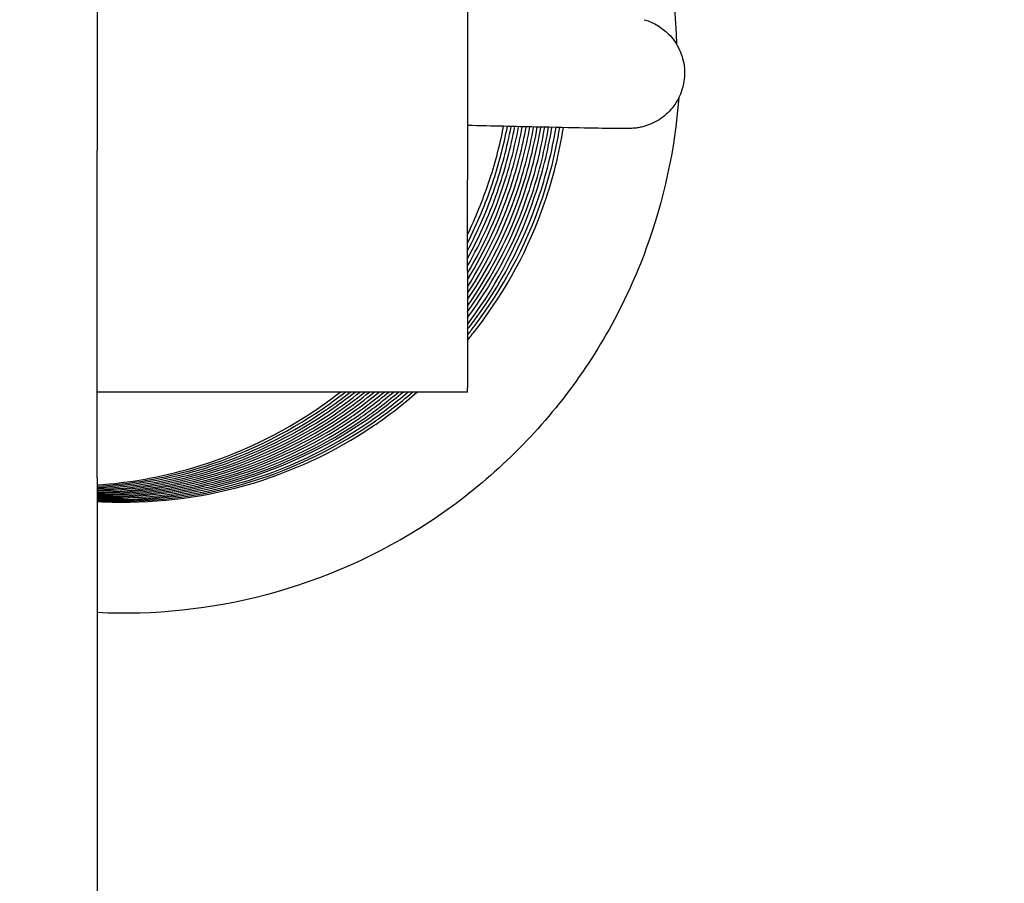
# Model space of a CAD drawing. Header units: millimetres. Extents: x 49320 to 60117, y -4209 to 20568.
# Tile 54 of 252: x 52407.692 to 52408.756, y -1962.327 to -1961.394. Entities that reach past the tile are written whole.
import ezdxf

# ---------------------------------------------------------------- set-up
doc = ezdxf.new("R2010")
doc.units = ezdxf.units.MM
doc.layers.add('_mt_hatch żelbet', color=8, linetype='Continuous', lineweight=9)
doc.layers.add('_mt_widok', color=253, linetype='Continuous')
doc.layers.add('ARCATA', color=4, linetype='Continuous')

# ---------------------------------------------------------------- blocks, each defined once
blk = doc.blocks.new('WINDA 1 DZ')
at = {"layer": 'ARCATA', "color": 5, "true_color": 0x1414ff}
for p, q in [((171.2, 83.5191), (171.2, 76.4648)), ((171.2, 83.5191), (171.2, 76.4648)), ((171.6, 76.6576), (171.6, 76.4331)), ((171.6, 76.6576), (171.6, 76.4331)), ((171.2, 76.1113), (171.2, 76.4648)), ((171.2, 76.1113), (171.2, 76.4648)), ((171.6, 76.3346), (171.6, 76.4331)), ((171.6, 76.3346), (171.6, 76.4331)), ((171.6, 76.3346), (171.6, 76.2084)), ((171.6, 76.3346), (171.6, 76.2084)), ((171.6, 76.2039), (171.6, 76.2084)), ((171.6, 76.2039), (171.6, 76.2084)), ((171.6, 76.2039), (171.2, 76.2039)), ((171.6, 76.2039), (171.2, 76.2039)), ((171.2, 76.1113), (171.2, 75.1901)), ((171.2, 76.1113), (171.2, 75.1901))]:
    blk.add_line(p, q, dxfattribs=at)
for points, knots in [([(171.6, 77.0351), (171.6396, 77.0035), (171.6753, 76.9667), (171.7443, 76.8752), (171.7748, 76.8168), (171.8139, 76.6994), (171.8244, 76.6393), (171.8257, 76.5796)], [0.2370865, 0.2370865, 0.2370865, 0.2370865, 0.3888318, 0.3888318, 0.5818495, 0.5818495, 0.7611673, 0.7611673, 0.7611673, 0.7611673]), ([(171.6, 77.0351), (171.6396, 77.0035), (171.6753, 76.9667), (171.7443, 76.8752), (171.7748, 76.8168), (171.8139, 76.6994), (171.8244, 76.6393), (171.8257, 76.5796)], [0.2370865, 0.2370865, 0.2370865, 0.2370865, 0.3888318, 0.3888318, 0.5818495, 0.5818495, 0.7611673, 0.7611673, 0.7611673, 0.7611673]), ([(171.7908, 76.606), (171.7927, 76.6055), (171.7947, 76.6049), (171.7991, 76.6031), (171.8017, 76.6019), (171.8082, 76.5982), (171.812, 76.5954), (171.82, 76.588), (171.8239, 76.583), (171.8301, 76.572), (171.8323, 76.5657), (171.8343, 76.5552), (171.8346, 76.551), (171.8345, 76.5468)], [0, 0, 0, 0, 0.00665232, 0.00665232, 0.01508338, 0.01508338, 0.02934943, 0.02934943, 0.04788461, 0.04788461, 0.06731296, 0.06731296, 0.07989692, 0.07989692, 0.07989692, 0.07989692]), ([(171.7908, 76.606), (171.7927, 76.6055), (171.7947, 76.6049), (171.7991, 76.6031), (171.8017, 76.6019), (171.8082, 76.5982), (171.812, 76.5954), (171.82, 76.588), (171.8239, 76.583), (171.8301, 76.572), (171.8323, 76.5657), (171.8343, 76.5552), (171.8346, 76.551), (171.8345, 76.5468)], [0, 0, 0, 0, 0.00665232, 0.00665232, 0.01508338, 0.01508338, 0.02934943, 0.02934943, 0.04788461, 0.04788461, 0.06731296, 0.06731296, 0.07989692, 0.07989692, 0.07989692, 0.07989692]), ([(171.8345, 76.5468), (171.8343, 76.5404), (171.8331, 76.5339), (171.8286, 76.5218), (171.8254, 76.516), (171.8172, 76.5059), (171.8123, 76.5015), (171.8042, 76.4963), (171.8014, 76.4948), (171.7959, 76.4925), (171.7932, 76.4915), (171.7889, 76.4903), (171.7872, 76.4899), (171.7839, 76.4893), (171.7824, 76.4891), (171.7802, 76.4888), (171.7795, 76.4888), (171.7778, 76.4886), (171.7771, 76.4886), (171.7749, 76.4885), (171.7739, 76.4885), (171.7695, 76.4884), (171.7657, 76.4884), (171.744, 76.4887), (171.7142, 76.4892), (171.652, 76.4906), (171.6273, 76.4911), (171.6, 76.4918)], [0, 0, 0, 0, 0.0193053, 0.0193053, 0.0387411, 0.0387411, 0.0581903, 0.0581903, 0.0676989, 0.0676989, 0.0764209, 0.0764209, 0.0823115, 0.0823115, 0.0891819, 0.0891819, 0.0949702, 0.0949702, 0.1045286, 0.1045286, 0.1275907, 0.1275907, 0.1967703, 0.1967703, 0.4078552, 0.4078552, 0.5186063, 0.5186063, 0.5186063, 0.5186063]), ([(171.8345, 76.5468), (171.8343, 76.5404), (171.8331, 76.5339), (171.8286, 76.5218), (171.8254, 76.516), (171.8172, 76.5059), (171.8123, 76.5015), (171.8042, 76.4963), (171.8014, 76.4948), (171.7959, 76.4925), (171.7932, 76.4915), (171.7889, 76.4903), (171.7872, 76.4899), (171.7839, 76.4893), (171.7824, 76.4891), (171.7802, 76.4888), (171.7795, 76.4888), (171.7778, 76.4886), (171.7771, 76.4886), (171.7749, 76.4885), (171.7739, 76.4885), (171.7695, 76.4884), (171.7657, 76.4884), (171.744, 76.4887), (171.7142, 76.4892), (171.652, 76.4906), (171.6273, 76.4911), (171.6, 76.4918)], [0, 0, 0, 0, 0.0193053, 0.0193053, 0.0387411, 0.0387411, 0.0581903, 0.0581903, 0.0676989, 0.0676989, 0.0764209, 0.0764209, 0.0823115, 0.0823115, 0.0891819, 0.0891819, 0.0949702, 0.0949702, 0.1045286, 0.1045286, 0.1275907, 0.1275907, 0.1967703, 0.1967703, 0.4078552, 0.4078552, 0.5186063, 0.5186063, 0.5186063, 0.5186063]), ([(171.8281, 76.5215), (171.824, 76.4662), (171.8121, 76.4111), (171.7712, 76.299), (171.739, 76.2417), (171.6595, 76.1419), (171.6114, 76.0979), (171.5047, 76.028), (171.4446, 76.0013), (171.3236, 75.9692), (171.2612, 75.9626), (171.2, 75.9656)], [0.0258896, 0.0258896, 0.0258896, 0.0258896, 0.1920381, 0.1920381, 0.3846532, 0.3846532, 0.5756073, 0.5756073, 0.7680282, 0.7680282, 0.9519185, 0.9519185, 0.9519185, 0.9519185]), ([(171.8281, 76.5215), (171.824, 76.4662), (171.8121, 76.4111), (171.7712, 76.299), (171.739, 76.2417), (171.6595, 76.1419), (171.6114, 76.0979), (171.5047, 76.028), (171.4446, 76.0013), (171.3236, 75.9692), (171.2612, 75.9626), (171.2, 75.9656)], [0.0258896, 0.0258896, 0.0258896, 0.0258896, 0.1920381, 0.1920381, 0.3846532, 0.3846532, 0.5756073, 0.5756073, 0.7680282, 0.7680282, 0.9519185, 0.9519185, 0.9519185, 0.9519185]), ([(171.6, 76.3739), (171.6088, 76.3922), (171.6164, 76.4109), (171.6295, 76.4498), (171.6349, 76.4702), (171.639, 76.4909)], [0.7122408, 0.7122408, 0.7122408, 0.7122408, 0.7728169, 0.7728169, 0.8357847, 0.8357847, 0.8357847, 0.8357847]), ([(171.6, 76.3739), (171.6088, 76.3922), (171.6164, 76.4109), (171.6295, 76.4498), (171.6349, 76.4702), (171.639, 76.4909)], [0.7122408, 0.7122408, 0.7122408, 0.7122408, 0.7728169, 0.7728169, 0.8357847, 0.8357847, 0.8357847, 0.8357847]), ([(171.6, 76.365), (171.6105, 76.3858), (171.6195, 76.4073), (171.6336, 76.4493), (171.639, 76.4699), (171.6431, 76.4908)], [0.7039917, 0.7039917, 0.7039917, 0.7039917, 0.7735788, 0.7735788, 0.8372239, 0.8372239, 0.8372239, 0.8372239]), ([(171.6, 76.365), (171.6105, 76.3858), (171.6195, 76.4073), (171.6336, 76.4493), (171.639, 76.4699), (171.6431, 76.4908)], [0.7039917, 0.7039917, 0.7039917, 0.7039917, 0.7735788, 0.7735788, 0.8372239, 0.8372239, 0.8372239, 0.8372239]), ([(171.6, 76.3565), (171.6116, 76.3785), (171.6215, 76.4013), (171.6369, 76.4461), (171.6428, 76.4682), (171.6471, 76.4907)], [0.6994497, 0.6994497, 0.6994497, 0.6994497, 0.7737077, 0.7737077, 0.8420463, 0.8420463, 0.8420463, 0.8420463]), ([(171.6, 76.3565), (171.6116, 76.3785), (171.6215, 76.4013), (171.6369, 76.4461), (171.6428, 76.4682), (171.6471, 76.4907)], [0.6994497, 0.6994497, 0.6994497, 0.6994497, 0.7737077, 0.7737077, 0.8420463, 0.8420463, 0.8420463, 0.8420463]), ([(171.6, 76.3482), (171.6136, 76.3728), (171.625, 76.3987), (171.6412, 76.4465), (171.6469, 76.4684), (171.6511, 76.4906)], [0.6887623, 0.6887623, 0.6887623, 0.6887623, 0.7730019, 0.7730019, 0.8405932, 0.8405932, 0.8405932, 0.8405932]), ([(171.6, 76.3482), (171.6136, 76.3728), (171.625, 76.3987), (171.6412, 76.4465), (171.6469, 76.4684), (171.6511, 76.4906)], [0.6887623, 0.6887623, 0.6887623, 0.6887623, 0.7730019, 0.7730019, 0.8405932, 0.8405932, 0.8405932, 0.8405932]), ([(171.6, 76.3401), (171.6148, 76.366), (171.6272, 76.3933), (171.6446, 76.4438), (171.6508, 76.467), (171.6552, 76.4905)], [0.6819142, 0.6819142, 0.6819142, 0.6819142, 0.7710879, 0.7710879, 0.8426779, 0.8426779, 0.8426779, 0.8426779]), ([(171.6, 76.3401), (171.6148, 76.366), (171.6272, 76.3933), (171.6446, 76.4438), (171.6508, 76.467), (171.6552, 76.4905)], [0.6819142, 0.6819142, 0.6819142, 0.6819142, 0.7710879, 0.7710879, 0.8426779, 0.8426779, 0.8426779, 0.8426779]), ([(171.6, 76.3323), (171.6169, 76.3608), (171.6307, 76.391), (171.6489, 76.4443), (171.6549, 76.4672), (171.6592, 76.4904)], [0.6721877, 0.6721877, 0.6721877, 0.6721877, 0.7710103, 0.7710103, 0.8416414, 0.8416414, 0.8416414, 0.8416414]), ([(171.6, 76.3323), (171.6169, 76.3608), (171.6307, 76.391), (171.6489, 76.4443), (171.6549, 76.4672), (171.6592, 76.4904)], [0.6721877, 0.6721877, 0.6721877, 0.6721877, 0.7710103, 0.7710103, 0.8416414, 0.8416414, 0.8416414, 0.8416414]), ([(171.6, 76.3251), (171.6193, 76.3566), (171.635, 76.3904), (171.6537, 76.4465), (171.6593, 76.4682), (171.6634, 76.4903)], [0.6618444, 0.6618444, 0.6618444, 0.6618444, 0.7724427, 0.7724427, 0.8395863, 0.8395863, 0.8395863, 0.8395863]), ([(171.6, 76.3251), (171.6193, 76.3566), (171.635, 76.3904), (171.6537, 76.4465), (171.6593, 76.4682), (171.6634, 76.4903)], [0.6618444, 0.6618444, 0.6618444, 0.6618444, 0.7724427, 0.7724427, 0.8395863, 0.8395863, 0.8395863, 0.8395863]), ([(171.6, 76.3176), (171.6208, 76.3504), (171.6376, 76.3858), (171.6574, 76.4444), (171.6632, 76.4671), (171.6674, 76.4902)], [0.6575342, 0.6575342, 0.6575342, 0.6575342, 0.7735954, 0.7735954, 0.8437281, 0.8437281, 0.8437281, 0.8437281]), ([(171.6, 76.3176), (171.6208, 76.3504), (171.6376, 76.3858), (171.6574, 76.4444), (171.6632, 76.4671), (171.6674, 76.4902)], [0.6575342, 0.6575342, 0.6575342, 0.6575342, 0.7735954, 0.7735954, 0.8437281, 0.8437281, 0.8437281, 0.8437281]), ([(171.6, 76.3037), (171.6237, 76.3386), (171.6429, 76.3769), (171.6647, 76.4405), (171.671, 76.4651), (171.6754, 76.4901)], [0.6456879, 0.6456879, 0.6456879, 0.6456879, 0.7721352, 0.7721352, 0.847951, 0.847951, 0.847951, 0.847951]), ([(171.6, 76.3106), (171.6222, 76.3445), (171.6403, 76.3814), (171.6611, 76.4425), (171.6671, 76.4661), (171.6714, 76.4901)], [0.6517622, 0.6517622, 0.6517622, 0.6517622, 0.7731852, 0.7731852, 0.8460571, 0.8460571, 0.8460571, 0.8460571]), ([(171.6, 76.3037), (171.6237, 76.3386), (171.6429, 76.3769), (171.6647, 76.4405), (171.671, 76.4651), (171.6754, 76.4901)], [0.6456879, 0.6456879, 0.6456879, 0.6456879, 0.7721352, 0.7721352, 0.847951, 0.847951, 0.847951, 0.847951]), ([(171.6, 76.3106), (171.6222, 76.3445), (171.6403, 76.3814), (171.6611, 76.4425), (171.6671, 76.4661), (171.6714, 76.4901)], [0.6517622, 0.6517622, 0.6517622, 0.6517622, 0.7731852, 0.7731852, 0.8460571, 0.8460571, 0.8460571, 0.8460571]), ([(171.6, 76.2968), (171.6254, 76.3331), (171.6457, 76.3732), (171.6684, 76.4392), (171.6749, 76.4644), (171.6793, 76.49)], [0.6381009, 0.6381009, 0.6381009, 0.6381009, 0.770736, 0.770736, 0.8482835, 0.8482835, 0.8482835, 0.8482835]), ([(171.6, 76.2968), (171.6254, 76.3331), (171.6457, 76.3732), (171.6684, 76.4392), (171.6749, 76.4644), (171.6793, 76.49)], [0.6381009, 0.6381009, 0.6381009, 0.6381009, 0.770736, 0.770736, 0.8482835, 0.8482835, 0.8482835, 0.8482835]), ([(171.6, 76.2905), (171.6279, 76.3292), (171.6502, 76.3724), (171.6732, 76.441), (171.6793, 76.4653), (171.6834, 76.4899)], [0.6323298, 0.6323298, 0.6323298, 0.6323298, 0.7753852, 0.7753852, 0.8500804, 0.8500804, 0.8500804, 0.8500804]), ([(171.6, 76.2905), (171.6279, 76.3292), (171.6502, 76.3724), (171.6732, 76.441), (171.6793, 76.4653), (171.6834, 76.4899)], [0.6323298, 0.6323298, 0.6323298, 0.6323298, 0.7753852, 0.7753852, 0.8500804, 0.8500804, 0.8500804, 0.8500804]), ([(171.6, 76.2843), (171.6301, 76.325), (171.6541, 76.3709), (171.6777, 76.4419), (171.6835, 76.4657), (171.6875, 76.4898)], [0.6232355, 0.6232355, 0.6232355, 0.6232355, 0.7753778, 0.7753778, 0.8484792, 0.8484792, 0.8484792, 0.8484792]), ([(171.6, 76.2843), (171.6301, 76.325), (171.6541, 76.3709), (171.6777, 76.4419), (171.6835, 76.4657), (171.6875, 76.4898)], [0.6232355, 0.6232355, 0.6232355, 0.6232355, 0.7753778, 0.7753778, 0.8484792, 0.8484792, 0.8484792, 0.8484792]), ([(171.6, 76.2771), (171.6012, 76.2787), (171.6024, 76.2803), (171.6333, 76.3221), (171.6567, 76.3677), (171.6806, 76.4393), (171.6869, 76.4644), (171.6912, 76.4897)], [0.6178561, 0.6178561, 0.6178561, 0.6178561, 0.6238513, 0.6238513, 0.7743201, 0.7743201, 0.8512707, 0.8512707, 0.8512707, 0.8512707]), ([(171.6, 76.2771), (171.6012, 76.2787), (171.6024, 76.2803), (171.6333, 76.3221), (171.6567, 76.3677), (171.6806, 76.4393), (171.6869, 76.4644), (171.6912, 76.4897)], [0.6178561, 0.6178561, 0.6178561, 0.6178561, 0.6238513, 0.6238513, 0.7743201, 0.7743201, 0.8512707, 0.8512707, 0.8512707, 0.8512707]), ([(171.6, 76.2717), (171.6016, 76.2737), (171.6031, 76.2757), (171.6353, 76.3183), (171.6599, 76.3644), (171.6848, 76.4375), (171.6913, 76.4634), (171.6956, 76.4896)], [0.6121876, 0.6121876, 0.6121876, 0.6121876, 0.6197943, 0.6197943, 0.7729801, 0.7729801, 0.8524705, 0.8524705, 0.8524705, 0.8524705]), ([(171.6, 76.2717), (171.6016, 76.2737), (171.6031, 76.2757), (171.6353, 76.3183), (171.6599, 76.3644), (171.6848, 76.4375), (171.6913, 76.4634), (171.6956, 76.4896)], [0.6121876, 0.6121876, 0.6121876, 0.6121876, 0.6197943, 0.6197943, 0.7729801, 0.7729801, 0.8524705, 0.8524705, 0.8524705, 0.8524705]), ([(171.6, 76.2657), (171.6024, 76.2687), (171.6048, 76.2717), (171.6381, 76.3153), (171.6629, 76.3614), (171.6885, 76.4355), (171.6952, 76.4623), (171.6996, 76.4895)], [0.606608, 0.606608, 0.606608, 0.606608, 0.618156, 0.618156, 0.771645, 0.771645, 0.8540983, 0.8540983, 0.8540983, 0.8540983]), ([(171.6, 76.2599), (171.6035, 76.2641), (171.6069, 76.2684), (171.6415, 76.3134), (171.6665, 76.3597), (171.6923, 76.4345), (171.6992, 76.4618), (171.7036, 76.4895)], [0.598954, 0.598954, 0.598954, 0.598954, 0.6154013, 0.6154013, 0.7697949, 0.7697949, 0.8536083, 0.8536083, 0.8536083, 0.8536083]), ([(171.6, 76.2657), (171.6024, 76.2687), (171.6048, 76.2717), (171.6381, 76.3153), (171.6629, 76.3614), (171.6885, 76.4355), (171.6952, 76.4623), (171.6996, 76.4895)], [0.606608, 0.606608, 0.606608, 0.606608, 0.618156, 0.618156, 0.771645, 0.771645, 0.8540983, 0.8540983, 0.8540983, 0.8540983]), ([(171.6, 76.2599), (171.6035, 76.2641), (171.6069, 76.2684), (171.6415, 76.3134), (171.6665, 76.3597), (171.6923, 76.4345), (171.6992, 76.4618), (171.7036, 76.4895)], [0.598954, 0.598954, 0.598954, 0.598954, 0.6154013, 0.6154013, 0.7697949, 0.7697949, 0.8536083, 0.8536083, 0.8536083, 0.8536083]), ([(171.2, 76.1022), (171.236, 76.1044), (171.2719, 76.1107), (171.3557, 76.1352), (171.4032, 76.158), (171.453, 76.1926), (171.4605, 76.1982), (171.4679, 76.2039)], [0.2039364, 0.2039364, 0.2039364, 0.2039364, 0.31181, 0.31181, 0.4663618, 0.4663618, 0.4943284, 0.4943284, 0.4943284, 0.4943284]), ([(171.2, 76.0996), (171.238, 76.1013), (171.2759, 76.1075), (171.3614, 76.1322), (171.4088, 76.1547), (171.4604, 76.1901), (171.4695, 76.1968), (171.4785, 76.2039)], [0.1975464, 0.1975464, 0.1975464, 0.1975464, 0.3112377, 0.3112377, 0.4651202, 0.4651202, 0.4992831, 0.4992831, 0.4992831, 0.4992831]), ([(171.2, 76.0983), (171.2382, 76.0997), (171.2765, 76.1057), (171.3622, 76.1299), (171.4096, 76.1519), (171.4628, 76.1878), (171.4734, 76.1956), (171.4837, 76.2039)], [0.1947701, 0.1947701, 0.1947701, 0.1947701, 0.3092003, 0.3092003, 0.4625463, 0.4625463, 0.5021289, 0.5021289, 0.5021289, 0.5021289]), ([(171.2, 76.1009), (171.2357, 76.1029), (171.2713, 76.1088), (171.3554, 76.1324), (171.4038, 76.1549), (171.4556, 76.1904), (171.4646, 76.197), (171.4733, 76.2039)], [0.2038913, 0.2038913, 0.2038913, 0.2038913, 0.3107885, 0.3107885, 0.4667643, 0.4667643, 0.5000268, 0.5000268, 0.5000268, 0.5000268]), ([(171.2, 76.1035), (171.2346, 76.1059), (171.269, 76.1121), (171.3511, 76.1361), (171.3984, 76.1585), (171.448, 76.1928), (171.4554, 76.1983), (171.4626, 76.2039)], [0.2073945, 0.2073945, 0.2073945, 0.2073945, 0.311003, 0.311003, 0.4645641, 0.4645641, 0.4921744, 0.4921744, 0.4921744, 0.4921744]), ([(171.2, 76.0971), (171.2402, 76.0982), (171.2804, 76.1045), (171.3679, 76.1296), (171.4152, 76.1517), (171.4681, 76.1878), (171.4787, 76.1956), (171.4889, 76.2039)], [0.1888669, 0.1888669, 0.1888669, 0.1888669, 0.3091549, 0.3091549, 0.4623835, 0.4623835, 0.5017672, 0.5017672, 0.5017672, 0.5017672]), ([(171.2, 76.0959), (171.2438, 76.0967), (171.2878, 76.1036), (171.3776, 76.131), (171.424, 76.1536), (171.4752, 76.1891), (171.4848, 76.1963), (171.4942, 76.2039)], [0.1819176, 0.1819176, 0.1819176, 0.1819176, 0.3130306, 0.3130306, 0.4644759, 0.4644759, 0.5004774, 0.5004774, 0.5004774, 0.5004774]), ([(171.2, 76.0947), (171.2436, 76.0953), (171.2874, 76.1019), (171.3786, 76.1284), (171.4262, 76.1513), (171.479, 76.188), (171.4893, 76.1957), (171.4993, 76.2039)], [0.1811585, 0.1811585, 0.1811585, 0.1811585, 0.3117945, 0.3117945, 0.4665609, 0.4665609, 0.5052054, 0.5052054, 0.5052054, 0.5052054]), ([(171.2, 76.0893), (171.2507, 76.0879), (171.3023, 76.0949), (171.3999, 76.124), (171.4473, 76.1466), (171.5017, 76.1846), (171.5137, 76.194), (171.5253, 76.2039)], [0.1614598, 0.1614598, 0.1614598, 0.1614598, 0.3139729, 0.3139729, 0.4678592, 0.4678592, 0.513524, 0.513524, 0.513524, 0.513524]), ([(171.2, 76.0866), (171.2013, 76.0866), (171.2026, 76.0865), (171.2549, 76.0842), (171.3069, 76.0902), (171.4051, 76.118), (171.4525, 76.1401), (171.5107, 76.1795), (171.5261, 76.1912), (171.5407, 76.2039)], [0.1524334, 0.1524334, 0.1524334, 0.1524334, 0.1564008, 0.1564008, 0.3097543, 0.3097543, 0.4632718, 0.4632718, 0.5210471, 0.5210471, 0.5210471, 0.5210471]), ([(171.2, 76.0857), (171.2022, 76.0856), (171.2044, 76.0855), (171.2578, 76.083), (171.3101, 76.089), (171.4086, 76.1168), (171.456, 76.1387), (171.5147, 76.1784), (171.5306, 76.1907), (171.5457, 76.2039)], [0.1470442, 0.1470442, 0.1470442, 0.1470442, 0.153637, 0.153637, 0.3079182, 0.3079182, 0.4611162, 0.4611162, 0.5211411, 0.5211411, 0.5211411, 0.5211411]), ([(171.2, 76.0881), (171.2514, 76.0862), (171.3038, 76.0932), (171.4009, 76.1223), (171.447, 76.1442), (171.5029, 76.1819), (171.5169, 76.1926), (171.5304, 76.2039)], [0.1595356, 0.1595356, 0.1595356, 0.1595356, 0.3142188, 0.3142188, 0.4643381, 0.4643381, 0.51695, 0.51695, 0.51695, 0.51695]), ([(171.2, 76.0926), (171.2449, 76.0924), (171.2902, 76.0985), (171.3824, 76.1248), (171.4299, 76.147), (171.4852, 76.1845), (171.4977, 76.1939), (171.5098, 76.2039)], [0.1756338, 0.1756338, 0.1756338, 0.1756338, 0.3102471, 0.3102471, 0.4639952, 0.4639952, 0.5109246, 0.5109246, 0.5109246, 0.5109246]), ([(171.2, 76.0904), (171.2479, 76.0895), (171.2965, 76.096), (171.3922, 76.1234), (171.4403, 76.1459), (171.4956, 76.1842), (171.508, 76.1938), (171.52, 76.2039)], [0.1679914, 0.1679914, 0.1679914, 0.1679914, 0.3119437, 0.3119437, 0.4673925, 0.4673925, 0.5143447, 0.5143447, 0.5143447, 0.5143447]), ([(171.2, 76.0875), (171.2008, 76.0875), (171.2015, 76.0875), (171.2532, 76.0855), (171.3051, 76.0916), (171.4034, 76.1199), (171.4509, 76.1424), (171.5079, 76.1814), (171.522, 76.1923), (171.5355, 76.2039)], [0.1556806, 0.1556806, 0.1556806, 0.1556806, 0.1579884, 0.1579884, 0.3111231, 0.3111231, 0.4654702, 0.4654702, 0.5187552, 0.5187552, 0.5187552, 0.5187552]), ([(171.2, 76.0915), (171.2459, 76.0909), (171.2922, 76.097), (171.3852, 76.1233), (171.4326, 76.1453), (171.4886, 76.183), (171.502, 76.1931), (171.5149, 76.2039)], [0.171121, 0.171121, 0.171121, 0.171121, 0.3086451, 0.3086451, 0.4617375, 0.4617375, 0.5119285, 0.5119285, 0.5119285, 0.5119285]), ([(171.2, 76.0936), (171.2443, 76.0939), (171.2889, 76.1002), (171.3807, 76.1267), (171.4284, 76.1493), (171.4823, 76.1864), (171.4936, 76.1949), (171.5045, 76.2039)], [0.1786062, 0.1786062, 0.1786062, 0.1786062, 0.3113258, 0.3113258, 0.4659993, 0.4659993, 0.5082843, 0.5082843, 0.5082843, 0.5082843]), ([(171.2, 76.1035), (171.2346, 76.1059), (171.269, 76.1121), (171.3511, 76.1361), (171.3984, 76.1585), (171.448, 76.1928), (171.4554, 76.1983), (171.4626, 76.2039)], [0.2073945, 0.2073945, 0.2073945, 0.2073945, 0.311003, 0.311003, 0.4645641, 0.4645641, 0.4921744, 0.4921744, 0.4921744, 0.4921744]), ([(171.2, 76.1009), (171.2357, 76.1029), (171.2713, 76.1088), (171.3554, 76.1324), (171.4038, 76.1549), (171.4556, 76.1904), (171.4646, 76.197), (171.4733, 76.2039)], [0.2038913, 0.2038913, 0.2038913, 0.2038913, 0.3107885, 0.3107885, 0.4667643, 0.4667643, 0.5000268, 0.5000268, 0.5000268, 0.5000268]), ([(171.2, 76.1022), (171.236, 76.1044), (171.2719, 76.1107), (171.3557, 76.1352), (171.4032, 76.158), (171.453, 76.1926), (171.4605, 76.1982), (171.4679, 76.2039)], [0.2039364, 0.2039364, 0.2039364, 0.2039364, 0.31181, 0.31181, 0.4663618, 0.4663618, 0.4943284, 0.4943284, 0.4943284, 0.4943284]), ([(171.2, 76.0996), (171.238, 76.1013), (171.2759, 76.1075), (171.3614, 76.1322), (171.4088, 76.1547), (171.4604, 76.1901), (171.4695, 76.1968), (171.4785, 76.2039)], [0.1975464, 0.1975464, 0.1975464, 0.1975464, 0.3112377, 0.3112377, 0.4651202, 0.4651202, 0.4992831, 0.4992831, 0.4992831, 0.4992831]), ([(171.2, 76.0971), (171.2402, 76.0982), (171.2804, 76.1045), (171.3679, 76.1296), (171.4152, 76.1517), (171.4681, 76.1878), (171.4787, 76.1956), (171.4889, 76.2039)], [0.1888669, 0.1888669, 0.1888669, 0.1888669, 0.3091549, 0.3091549, 0.4623835, 0.4623835, 0.5017672, 0.5017672, 0.5017672, 0.5017672]), ([(171.2, 76.0983), (171.2382, 76.0997), (171.2765, 76.1057), (171.3622, 76.1299), (171.4096, 76.1519), (171.4628, 76.1878), (171.4734, 76.1956), (171.4837, 76.2039)], [0.1947701, 0.1947701, 0.1947701, 0.1947701, 0.3092003, 0.3092003, 0.4625463, 0.4625463, 0.5021289, 0.5021289, 0.5021289, 0.5021289]), ([(171.2, 76.0959), (171.2438, 76.0967), (171.2878, 76.1036), (171.3776, 76.131), (171.424, 76.1536), (171.4752, 76.1891), (171.4848, 76.1963), (171.4942, 76.2039)], [0.1819176, 0.1819176, 0.1819176, 0.1819176, 0.3130306, 0.3130306, 0.4644759, 0.4644759, 0.5004774, 0.5004774, 0.5004774, 0.5004774]), ([(171.2, 76.0904), (171.2479, 76.0895), (171.2965, 76.096), (171.3922, 76.1234), (171.4403, 76.1459), (171.4956, 76.1842), (171.508, 76.1938), (171.52, 76.2039)], [0.1679914, 0.1679914, 0.1679914, 0.1679914, 0.3119437, 0.3119437, 0.4673925, 0.4673925, 0.5143447, 0.5143447, 0.5143447, 0.5143447]), ([(171.2, 76.0893), (171.2507, 76.0879), (171.3023, 76.0949), (171.3999, 76.124), (171.4473, 76.1466), (171.5017, 76.1846), (171.5137, 76.194), (171.5253, 76.2039)], [0.1614598, 0.1614598, 0.1614598, 0.1614598, 0.3139729, 0.3139729, 0.4678592, 0.4678592, 0.513524, 0.513524, 0.513524, 0.513524]), ([(171.2, 76.0881), (171.2514, 76.0862), (171.3038, 76.0932), (171.4009, 76.1223), (171.447, 76.1442), (171.5029, 76.1819), (171.5169, 76.1926), (171.5304, 76.2039)], [0.1595356, 0.1595356, 0.1595356, 0.1595356, 0.3142188, 0.3142188, 0.4643381, 0.4643381, 0.51695, 0.51695, 0.51695, 0.51695]), ([(171.2, 76.0875), (171.2008, 76.0875), (171.2015, 76.0875), (171.2532, 76.0855), (171.3051, 76.0916), (171.4034, 76.1199), (171.4509, 76.1424), (171.5079, 76.1814), (171.522, 76.1923), (171.5355, 76.2039)], [0.1556806, 0.1556806, 0.1556806, 0.1556806, 0.1579884, 0.1579884, 0.3111231, 0.3111231, 0.4654702, 0.4654702, 0.5187552, 0.5187552, 0.5187552, 0.5187552]), ([(171.2, 76.0947), (171.2436, 76.0953), (171.2874, 76.1019), (171.3786, 76.1284), (171.4262, 76.1513), (171.479, 76.188), (171.4893, 76.1957), (171.4993, 76.2039)], [0.1811585, 0.1811585, 0.1811585, 0.1811585, 0.3117945, 0.3117945, 0.4665609, 0.4665609, 0.5052054, 0.5052054, 0.5052054, 0.5052054]), ([(171.2, 76.0936), (171.2443, 76.0939), (171.2889, 76.1002), (171.3807, 76.1267), (171.4284, 76.1493), (171.4823, 76.1864), (171.4936, 76.1949), (171.5045, 76.2039)], [0.1786062, 0.1786062, 0.1786062, 0.1786062, 0.3113258, 0.3113258, 0.4659993, 0.4659993, 0.5082843, 0.5082843, 0.5082843, 0.5082843]), ([(171.2, 76.0926), (171.2449, 76.0924), (171.2902, 76.0985), (171.3824, 76.1248), (171.4299, 76.147), (171.4852, 76.1845), (171.4977, 76.1939), (171.5098, 76.2039)], [0.1756338, 0.1756338, 0.1756338, 0.1756338, 0.3102471, 0.3102471, 0.4639952, 0.4639952, 0.5109246, 0.5109246, 0.5109246, 0.5109246]), ([(171.2, 76.0915), (171.2459, 76.0909), (171.2922, 76.097), (171.3852, 76.1233), (171.4326, 76.1453), (171.4886, 76.183), (171.502, 76.1931), (171.5149, 76.2039)], [0.171121, 0.171121, 0.171121, 0.171121, 0.3086451, 0.3086451, 0.4617375, 0.4617375, 0.5119285, 0.5119285, 0.5119285, 0.5119285]), ([(171.2, 76.0866), (171.2013, 76.0866), (171.2026, 76.0865), (171.2549, 76.0842), (171.3069, 76.0902), (171.4051, 76.118), (171.4525, 76.1401), (171.5107, 76.1795), (171.5261, 76.1912), (171.5407, 76.2039)], [0.1524334, 0.1524334, 0.1524334, 0.1524334, 0.1564008, 0.1564008, 0.3097543, 0.3097543, 0.4632718, 0.4632718, 0.5210471, 0.5210471, 0.5210471, 0.5210471]), ([(171.2, 76.0857), (171.2022, 76.0856), (171.2044, 76.0855), (171.2578, 76.083), (171.3101, 76.089), (171.4086, 76.1168), (171.456, 76.1387), (171.5147, 76.1784), (171.5306, 76.1907), (171.5457, 76.2039)], [0.1470442, 0.1470442, 0.1470442, 0.1470442, 0.153637, 0.153637, 0.3079182, 0.3079182, 0.4611162, 0.4611162, 0.5211411, 0.5211411, 0.5211411, 0.5211411])]:
    blk.add_open_spline(points, degree=3, knots=knots, dxfattribs=at)

msp = doc.modelspace()

# ---------------------------------------------------------------- hatches: boundary and pattern name
at = {"layer": '_mt_hatch żelbet', "ltscale": 2, "transparency": 33554687}
h = msp.add_hatch(dxfattribs=at)
h.set_pattern_fill('ANSI36', color=8)
h.set_pattern_definition([(45, (55916.9242, 1437.763), (1.683798, 6.173926), [7.9375, -1.5875, 0, -1.5875])])
edge = h.paths.add_edge_path()
edge.add_line((52283.3225, -2023), (52251.5763, -2023))
edge.add_line((52251.5763, -2023), (52251.5763, -1940.6))
edge.add_line((52251.5763, -1940.6), (52249.7263, -1940.6))
edge.add_line((52249.7263, -1940.6), (52249.6763, -1940.55))
edge.add_arc((52249.6263, -1940.55), 0.05, 0, 90)
edge.add_line((52249.6263, -1940.5), (52247.1263, -1940.5))
edge.add_line((52247.1263, -1940.5), (52247.1263, -1940.575))
edge.add_line((52247.1263, -1940.575), (52247.1013, -1940.6))
edge.add_line((52247.1013, -1940.6), (52246.9013, -1940.6))
edge.add_line((52246.9013, -1940.6), (52246.8763, -1940.575))
edge.add_line((52246.8763, -1940.575), (52246.8763, -1940.5))
edge.add_line((52246.8763, -1940.5), (52246.8263, -1940.5))
edge.add_line((52246.8263, -1940.5), (52246.8263, -1939.5))
edge.add_line((52246.8263, -1939.5), (52246.8763, -1939.5))
edge.add_line((52246.8763, -1939.5), (52246.8763, -1939.425))
edge.add_line((52246.8763, -1939.425), (52246.9013, -1939.4))
edge.add_line((52246.9013, -1939.4), (52247.1013, -1939.4))
edge.add_line((52247.1013, -1939.4), (52247.1263, -1939.425))
edge.add_line((52247.1263, -1939.425), (52247.1263, -1939.5))
edge.add_line((52247.1263, -1939.5), (52249.6263, -1939.5))
edge.add_arc((52249.6263, -1939.45), 0.05, 270, 360)
edge.add_line((52249.6763, -1939.45), (52249.7263, -1939.4))
edge.add_line((52249.7263, -1939.4), (52251.5763, -1939.4))
edge.add_line((52251.5763, -1939.4), (52251.5763, -1932.6))
edge.add_line((52251.5763, -1932.6), (52249.7263, -1932.6))
edge.add_line((52249.7263, -1932.6), (52249.6763, -1932.55))
edge.add_arc((52249.6263, -1932.55), 0.05, 0, 90)
edge.add_line((52249.6263, -1932.5), (52247.1263, -1932.5))
edge.add_line((52247.1263, -1932.5), (52247.1263, -1932.575))
edge.add_line((52247.1263, -1932.575), (52247.1013, -1932.6))
edge.add_line((52247.1013, -1932.6), (52246.9013, -1932.6))
edge.add_line((52246.9013, -1932.6), (52246.8763, -1932.575))
edge.add_line((52246.8763, -1932.575), (52246.8763, -1932.5))
edge.add_line((52246.8763, -1932.5), (52246.8263, -1932.5))
edge.add_line((52246.8263, -1932.5), (52246.8263, -1932.625))
edge.add_arc((52246.8013, -1932.625), 0.025, 270, 360, ccw=False)
edge.add_line((52246.8013, -1932.65), (52245.4513, -1932.65))
edge.add_arc((52245.4513, -1932.625), 0.025, 180, 270, ccw=False)
edge.add_line((52245.4263, -1932.6029), (52245.4263, -1932.5039))
edge.add_line((52245.4263, -1932.5039), (52244.1919, -1932.6))
edge.add_arc((52244.1763, -1932.4006), 0.2, 180, 274.4517, ccw=False)
edge.add_line((52243.9763, -1932.4006), (52243.9763, -1931.5994))
edge.add_arc((52244.1763, -1931.5994), 0.2, 85.5483, 180, ccw=False)
edge.add_line((52244.1919, -1931.4), (52245.4263, -1931.4961))
edge.add_line((52245.4263, -1931.4961), (52245.4263, -1931.3756))
edge.add_arc((52245.4513, -1931.375), 0.025, 90, 180, ccw=False)
edge.add_line((52245.4513, -1931.35), (52246.8013, -1931.35))
edge.add_arc((52246.8013, -1931.375), 0.025, 0, 90, ccw=False)
edge.add_line((52246.8263, -1931.375), (52246.8263, -1931.5))
edge.add_line((52246.8263, -1931.5), (52246.8763, -1931.5))
edge.add_line((52246.8763, -1931.5), (52246.8763, -1931.425))
edge.add_line((52246.8763, -1931.425), (52246.9013, -1931.4))
edge.add_line((52246.9013, -1931.4), (52247.1013, -1931.4))
edge.add_line((52247.1013, -1931.4), (52247.1263, -1931.425))
edge.add_line((52247.1263, -1931.425), (52247.1263, -1931.5))
edge.add_line((52247.1263, -1931.5), (52249.6263, -1931.5))
edge.add_arc((52249.6263, -1931.45), 0.05, 270, 360)
edge.add_line((52249.6763, -1931.45), (52249.7263, -1931.4))
edge.add_line((52249.7263, -1931.4), (52251.5763, -1931.4))
edge.add_line((52251.5763, -1931.4), (52251.5763, -1866.25))
edge.add_line((52251.5763, -1866.25), (52249.7263, -1866.25))
edge.add_line((52249.7263, -1866.25), (52249.6763, -1866.2))
edge.add_arc((52249.6263, -1866.2), 0.05, 0, 90)
edge.add_line((52249.6263, -1866.15), (52247.1263, -1866.15))
edge.add_line((52247.1263, -1866.15), (52247.1263, -1866.225))
edge.add_line((52247.1263, -1866.225), (52247.1013, -1866.25))
edge.add_line((52247.1013, -1866.25), (52246.9013, -1866.25))
edge.add_line((52246.9013, -1866.25), (52246.8763, -1866.225))
edge.add_line((52246.8763, -1866.225), (52246.8763, -1866.15))
edge.add_line((52246.8763, -1866.15), (52246.8263, -1866.15))
edge.add_line((52246.8263, -1866.15), (52246.8263, -1866.275))
edge.add_arc((52246.8013, -1866.275), 0.025, 270, 360, ccw=False)
edge.add_line((52246.8013, -1866.3), (52245.4513, -1866.3))
edge.add_arc((52245.4513, -1866.275), 0.025, 180, 270, ccw=False)
edge.add_line((52245.4263, -1866.275), (52245.4263, -1866.1539))
edge.add_line((52245.4263, -1866.1539), (52244.6919, -1866.25))
edge.add_arc((52244.6763, -1866.0506), 0.2, 180, 274.4517, ccw=False)
edge.add_line((52244.4763, -1866.0506), (52244.4763, -1865.2494))
edge.add_arc((52244.6763, -1865.2494), 0.2, 85.5483, 180, ccw=False)
edge.add_line((52244.6919, -1865.05), (52245.4263, -1865.1461))
edge.add_line((52245.4263, -1865.1461), (52245.4263, -1865.025))
edge.add_arc((52245.4513, -1865.025), 0.025, 90, 180, ccw=False)
edge.add_line((52245.4513, -1865), (52246.8013, -1865))
edge.add_arc((52246.8013, -1865.025), 0.025, 0, 90, ccw=False)
edge.add_line((52246.8263, -1865.025), (52246.8263, -1865.15))
edge.add_line((52246.8263, -1865.15), (52246.8763, -1865.15))
edge.add_line((52246.8763, -1865.15), (52246.8763, -1865.075))
edge.add_line((52246.8763, -1865.075), (52246.9013, -1865.05))
edge.add_line((52246.9013, -1865.05), (52247.1013, -1865.05))
edge.add_line((52247.1013, -1865.05), (52247.1263, -1865.075))
edge.add_line((52247.1263, -1865.075), (52247.1263, -1865.15))
edge.add_line((52247.1263, -1865.15), (52249.6263, -1865.15))
edge.add_arc((52249.6263, -1865.1), 0.05, 270, 360)
edge.add_line((52249.6763, -1865.1), (52249.7263, -1865.05))
edge.add_line((52249.7263, -1865.05), (52251.5763, -1865.05))
edge.add_line((52251.5763, -1865.05), (52251.5763, -1856.15))
edge.add_line((52251.5763, -1856.15), (52249.7263, -1856.15))
edge.add_line((52249.7263, -1856.15), (52249.6763, -1856.1))
edge.add_arc((52249.6263, -1856.1), 0.05, 0, 90)
edge.add_line((52249.6263, -1856.05), (52247.1263, -1856.05))
edge.add_line((52247.1263, -1856.05), (52247.1263, -1856.125))
edge.add_line((52247.1263, -1856.125), (52247.1013, -1856.15))
edge.add_line((52247.1013, -1856.15), (52246.9013, -1856.15))
edge.add_line((52246.9013, -1856.15), (52246.8763, -1856.125))
edge.add_line((52246.8763, -1856.125), (52246.8763, -1856.05))
edge.add_line((52246.8763, -1856.05), (52246.8263, -1856.05))
edge.add_line((52246.8263, -1856.05), (52246.8263, -1856.175))
edge.add_arc((52246.8013, -1856.175), 0.025, 270, 360, ccw=False)
edge.add_line((52246.8013, -1856.2), (52246.4455, -1856.2))
edge.add_spline(control_points=[(52246.4364, -1856.189), (52246.4364, -1856.189), (52246.4363, -1856.1889), (52246.4357, -1856.1887), (52246.4348, -1856.1883), (52246.4317, -1856.1873), (52246.4291, -1856.1866), (52246.4222, -1856.1851), (52246.4176, -1856.1842), (52246.407, -1856.1827), (52246.4009, -1856.182), (52246.3886, -1856.1812), (52246.3824, -1856.181), (52246.3763, -1856.181)], knot_values=[0.024008, 0.024008, 0.024008, 0.024008, 0.028269, 0.028269, 0.039404, 0.039404, 0.055597, 0.055597, 0.075883, 0.075883, 0.097542, 0.097542, 0.117485, 0.117485, 0.117485, 0.117485], degree=3, periodic=0)
edge.add_line((52246.3763, -1856.181), (52245.5763, -1856.181))
edge.add_spline(control_points=[(52245.5763, -1856.1983), (52245.5705, -1856.1983), (52245.5646, -1856.1982), (52245.5452, -1856.198), (52245.5321, -1856.1977), (52245.5073, -1856.1965), (52245.4957, -1856.1957), (52245.4749, -1856.1929), (52245.4654, -1856.191), (52245.4509, -1856.1857), (52245.4454, -1856.183), (52245.4364, -1856.1756), (52245.4329, -1856.1717), (52245.4278, -1856.1618), (52245.4263, -1856.1559), (52245.4263, -1856.1503)], knot_values=[0, 0, 0, 0, 0.0173, 0.0173, 0.057137, 0.057137, 0.096974, 0.096974, 0.13681, 0.13681, 0.163111, 0.163111, 0.180869, 0.180869, 0.199184, 0.199184, 0.199184, 0.199184], degree=3, periodic=0)
edge.add_line((52245.4263, -1856.1503), (52245.4263, -1856.0539))
edge.add_line((52245.4263, -1856.0539), (52244.6919, -1856.15))
edge.add_arc((52244.6763, -1855.9506), 0.2, 180, 274.4517, ccw=False)
edge.add_line((52244.4763, -1855.9506), (52244.4763, -1855.1494))
edge.add_arc((52244.6763, -1855.1494), 0.2, 85.5483, 180, ccw=False)
edge.add_line((52244.6919, -1854.95), (52245.4263, -1855.0461))
edge.add_line((52245.4263, -1855.0461), (52245.4263, -1854.925))
edge.add_arc((52245.4513, -1854.925), 0.025, 90, 180, ccw=False)
edge.add_line((52245.4513, -1854.9), (52246.8013, -1854.9))
edge.add_arc((52246.8013, -1854.925), 0.025, 0, 90, ccw=False)
edge.add_line((52246.8263, -1854.925), (52246.8263, -1855.05))
edge.add_line((52246.8263, -1855.05), (52246.8763, -1855.05))
edge.add_line((52246.8763, -1855.05), (52246.8763, -1854.975))
edge.add_line((52246.8763, -1854.975), (52246.9013, -1854.95))
edge.add_line((52246.9013, -1854.95), (52247.1013, -1854.95))
edge.add_line((52247.1013, -1854.95), (52247.1263, -1854.975))
edge.add_line((52247.1263, -1854.975), (52247.1263, -1855.05))
edge.add_line((52247.1263, -1855.05), (52249.6263, -1855.05))
edge.add_arc((52249.6263, -1855), 0.05, 270, 360)
edge.add_line((52249.6763, -1855), (52249.7263, -1854.95))
edge.add_line((52249.7263, -1854.95), (52251.5763, -1854.95))
edge.add_line((52251.5763, -1854.95), (52251.5763, -1829))
edge.add_line((52251.5763, -1829), (52283.3225, -1829))
edge.add_line((52283.3225, -1829), (52283.3225, -1814.1005))
edge.add_line((52283.3225, -1814.1005), (52236.5763, -1814.1005))
edge.add_line((52236.5763, -1814.1005), (52236.5763, -2038))
edge.add_line((52236.5763, -2038), (52283.3225, -2038))
edge.add_line((52283.3225, -2038.0001), (52283.3225, -2023))
h.paths.add_polyline_path([(52431.5763, -1814.1005), (52283.3225, -1814.1005), (52283.3225, -1829), (52416.5763, -1829), (52416.5713, -1929.1), (52416.5713, -1928.2), (52415.3013, -1928.2), (52414.9013, -1928.2), (52415.9013, -1929.2), (52415.9013, -1942.8), (52414.9013, -1943.8), (52415.3013, -1943.8), (52416.5713, -1943.8), (52416.5763, -1942.9), (52416.5763, -2012), (52431.5763, -2027)])
h.paths.add_polyline_path([(52394.7763, -2014.6463), (52434.3763, -2014.6463)])
h.paths.add_polyline_path([(52431.5763, -2038), (52431.5763, -2027), (52416.5763, -2012), (52416.5763, -2023), (52409.5763, -2023), (52409.5763, -2038)])
edge = h.paths.add_edge_path(flags=16)
edge.add_spline(control_points=[(52245.438, -1939.3876), (52245.4384, -1939.3871), (52245.4389, -1939.3867), (52245.4455, -1939.38), (52245.4525, -1939.3759), (52245.4601, -1939.3726)], knot_values=[0.127222, 0.127222, 0.127222, 0.127222, 0.129604, 0.129604, 0.161729, 0.161729, 0.161729, 0.161729], degree=3, periodic=0)
edge = h.paths.add_edge_path(flags=16)
edge.add_arc((52244.1763, -1940.4006), 0.2, 180, 274.4517, ccw=False)
edge.add_line((52243.9763, -1940.4006), (52243.9763, -1939.5994))
edge.add_arc((52244.1763, -1939.5994), 0.2, 85.5483, 180, ccw=False)
edge.add_line((52244.1919, -1939.4), (52245.4263, -1939.4961))
edge.add_line((52245.4263, -1939.4961), (52245.4263, -1940.0967))
edge.add_spline(control_points=[(52245.4263, -1940.0967), (52245.4263, -1940.0972), (52245.4263, -1940.0977), (52245.4265, -1940.1138), (52245.4288, -1940.1293), (52245.4382, -1940.1589), (52245.4451, -1940.173), (52245.4607, -1940.1946), (52245.4681, -1940.2027), (52245.4763, -1940.2099)], knot_values=[0.091168, 0.091168, 0.091168, 0.091168, 0.092523, 0.092523, 0.132421, 0.132421, 0.171812, 0.171812, 0.199493, 0.199493, 0.199493, 0.199493], degree=3, periodic=0)
edge.add_spline(control_points=[(52245.4763, -1940.2099), (52245.4798, -1940.2129), (52245.4833, -1940.2158), (52245.4999, -1940.2277), (52245.5142, -1940.2348), (52245.5444, -1940.2444), (52245.5605, -1940.2469), (52245.5763, -1940.2469)], knot_values=[0, 0, 0, 0, 0.011492, 0.011492, 0.051269, 0.051269, 0.091168, 0.091168, 0.091168, 0.091168], degree=3, periodic=0)
edge.add_line((52245.5763, -1940.2469), (52246.3763, -1940.2469))
edge.add_spline(control_points=[(52246.3763, -1940.2469), (52246.3767, -1940.2469), (52246.3771, -1940.2469), (52246.3826, -1940.247), (52246.3877, -1940.2478), (52246.3975, -1940.2509), (52246.4022, -1940.2532), (52246.4106, -1940.2589), (52246.4143, -1940.2624), (52246.4204, -1940.27), (52246.4226, -1940.2741), (52246.4256, -1940.2824), (52246.4263, -1940.2866), (52246.4263, -1940.2906)], knot_values=[0, 0, 0, 0, 0.001746, 0.001746, 0.02414, 0.02414, 0.046992, 0.046992, 0.070489, 0.070489, 0.093985, 0.093985, 0.117481, 0.117481, 0.117481, 0.117481], degree=3, periodic=0)
edge.add_spline(control_points=[(52246.4263, -1940.2964), (52246.4263, -1940.3017), (52246.4251, -1940.3073), (52246.42, -1940.3174), (52246.4161, -1940.322), (52246.4072, -1940.3292), (52246.4016, -1940.3323), (52246.3893, -1940.3364), (52246.3826, -1940.3374), (52246.3763, -1940.3374)], knot_values=[-0.075489, -0.075489, -0.075489, -0.075489, -0.056592, -0.056592, -0.037695, -0.037695, -0.018848, -0.018848, 0, 0, 0, 0], degree=3, periodic=0)
edge.add_line((52246.3763, -1940.3374), (52245.5763, -1940.3374))
edge.add_spline(control_points=[(52245.5763, -1940.3374), (52245.5576, -1940.3374), (52245.5376, -1940.3404), (52245.5008, -1940.3523), (52245.4841, -1940.3612), (52245.4569, -1940.3815), (52245.4451, -1940.3943), (52245.4298, -1940.4207), (52245.4263, -1940.4342), (52245.4263, -1940.4458)], knot_values=[0.959969, 0.959969, 0.959969, 0.959969, 1.016264, 1.016264, 1.07256, 1.07256, 1.132171, 1.132171, 1.191783, 1.191783, 1.191783, 1.191783], degree=3, periodic=0)
edge.add_line((52245.4263, -1940.4458), (52245.4263, -1940.4864))
edge.add_line((52245.4263, -1940.5039), (52244.1919, -1940.6))
h.paths.add_polyline_path([(52424.0558, -1941.7, -0.437158), (52424.2713, -1941.8994), (52424.2713, -1942.7006, -0.437158), (52424.0558, -1942.9), (52422.8213, -1942.8039), (52422.8213, -1942.925, -0.414214), (52422.7963, -1942.95), (52421.4463, -1942.95, -0.414214), (52421.4213, -1942.925), (52421.4213, -1942.8), (52421.3713, -1942.8), (52421.3713, -1942.875), (52421.3463, -1942.9), (52421.1463, -1942.9), (52421.1213, -1942.875), (52421.1213, -1942.8), (52418.6213, -1942.8, 0.414214), (52418.5713, -1942.85), (52418.5213, -1942.9), (52418.5213, -1941.7), (52418.5713, -1941.75, 0.414214), (52418.6213, -1941.8), (52421.1213, -1941.8), (52421.1213, -1941.725), (52421.1463, -1941.7), (52421.3463, -1941.7), (52421.3713, -1941.725), (52421.3713, -1941.8), (52421.4213, -1941.8), (52421.4213, -1941.675, -0.414214), (52421.4463, -1941.65), (52422.7963, -1941.65, -0.414214), (52422.8213, -1941.675), (52422.8213, -1941.7961)], flags=16)
edge = h.paths.add_edge_path(flags=16)
edge.add_line((52421.5713, -1929.0538), (52422.6713, -1929.0538))
edge.add_spline(control_points=[(52422.6713, -1929.0565), (52422.6848, -1929.0565), (52422.6983, -1929.0568), (52422.7243, -1929.0581), (52422.7368, -1929.0591), (52422.76, -1929.0622), (52422.7706, -1929.0642), (52422.7901, -1929.0704), (52422.799, -1929.0743), (52422.8099, -1929.0841), (52422.8127, -1929.0872), (52422.8185, -1929.0963), (52422.8208, -1929.1029), (52422.8213, -1929.1104), (52422.8213, -1929.1113), (52422.8213, -1929.1122)], knot_values=[0, 0, 0, 0, 0.039334, 0.039334, 0.078667, 0.078667, 0.118001, 0.118001, 0.157334, 0.157334, 0.171979, 0.171979, 0.193578, 0.193578, 0.196668, 0.196668, 0.196668, 0.196668], degree=3, periodic=0)
edge.add_line((52422.8213, -1929.1122), (52422.8213, -1929.1961))
edge.add_line((52422.8213, -1929.1961), (52424.0558, -1929.1))
edge.add_arc((52424.0713, -1929.2994), 0.2, 360, 94.4517, ccw=False)
edge.add_line((52424.2713, -1929.2994), (52424.2713, -1930.1006))
edge.add_arc((52424.0713, -1930.1006), 0.2, 265.5483, 360, ccw=False)
edge.add_line((52424.0558, -1930.3), (52422.8213, -1930.2039))
edge.add_line((52422.8213, -1930.2039), (52422.8213, -1930.319))
edge.add_arc((52422.7963, -1930.325), 0.025, 270, 360, ccw=False)
edge.add_line((52422.7963, -1930.35), (52421.4463, -1930.35))
edge.add_arc((52421.4463, -1930.325), 0.025, 180, 270, ccw=False)
edge.add_line((52421.4213, -1930.325), (52421.4213, -1930.2))
edge.add_line((52421.4213, -1930.2), (52421.3713, -1930.2))
edge.add_line((52421.3713, -1930.2), (52421.3713, -1930.275))
edge.add_line((52421.3713, -1930.275), (52421.3463, -1930.3))
edge.add_line((52421.3463, -1930.3), (52421.1463, -1930.3))
edge.add_line((52421.1463, -1930.3), (52421.1213, -1930.275))
edge.add_line((52421.1213, -1930.275), (52421.1213, -1930.2))
edge.add_line((52421.1213, -1930.2), (52418.6213, -1930.2))
edge.add_arc((52418.6213, -1930.25), 0.05, 90, 180)
edge.add_line((52418.5713, -1930.25), (52418.5213, -1930.3))
edge.add_line((52418.5213, -1930.3), (52416.5763, -1930.3))
edge.add_line((52416.5713, -1930.3), (52416.5713, -1929.1))
edge.add_line((52416.5763, -1929.1), (52418.5213, -1929.1))
edge.add_line((52418.5213, -1929.1), (52418.5713, -1929.15))
edge.add_arc((52418.6213, -1929.15), 0.05, 180, 270)
edge.add_line((52418.6213, -1929.2), (52421.1213, -1929.2))
edge.add_line((52421.1213, -1929.2), (52421.1213, -1929.125))
edge.add_line((52421.1213, -1929.125), (52421.1463, -1929.1))
edge.add_line((52421.1463, -1929.1), (52421.3463, -1929.1))
edge.add_line((52421.3463, -1929.1), (52421.3713, -1929.125))
edge.add_line((52421.3713, -1929.125), (52421.3713, -1929.2))
edge.add_line((52421.3713, -1929.2), (52421.4213, -1929.2))
edge.add_line((52421.4213, -1929.2), (52421.4213, -1929.1122))
edge.add_spline(control_points=[(52421.4213, -1929.1053), (52421.4213, -1929.1039), (52421.4214, -1929.1025), (52421.4223, -1929.0949), (52421.4248, -1929.0886), (52421.4308, -1929.0801), (52421.4338, -1929.0772), (52421.445, -1929.0684), (52421.4538, -1929.0651), (52421.4729, -1929.06), (52421.4834, -1929.0583), (52421.5063, -1929.0558), (52421.5187, -1929.055), (52421.5445, -1929.054), (52421.5579, -1929.0538), (52421.5713, -1929.0538)], knot_values=[0, 0, 0, 0, 0.004418, 0.004418, 0.024591, 0.024591, 0.039334, 0.039334, 0.078667, 0.078667, 0.118001, 0.118001, 0.157334, 0.157334, 0.196668, 0.196668, 0.196668, 0.196668], degree=3, periodic=0)
edge = h.paths.add_edge_path(flags=16)
edge.add_spline(control_points=[(52422.8213, -1929.1122), (52422.8213, -1929.1113), (52422.8213, -1929.1104), (52422.8208, -1929.1029), (52422.8185, -1929.0963), (52422.8127, -1929.0872), (52422.8099, -1929.0841), (52422.799, -1929.0743), (52422.7901, -1929.0704), (52422.7706, -1929.0642), (52422.76, -1929.0622), (52422.7368, -1929.0591), (52422.7243, -1929.0581), (52422.6983, -1929.0568), (52422.6848, -1929.0565), (52422.6713, -1929.0565)], knot_values=[0, 0, 0, 0, 0.00309, 0.00309, 0.024689, 0.024689, 0.039334, 0.039334, 0.078667, 0.078667, 0.118001, 0.118001, 0.157334, 0.157334, 0.196668, 0.196668, 0.196668, 0.196668], degree=3, periodic=0)
edge.add_spline(control_points=[(52422.6713, -1929.0538), (52422.6761, -1929.0538), (52422.681, -1929.0538), (52422.6992, -1929.054), (52422.7125, -1929.0545), (52422.7374, -1929.0559), (52422.7493, -1929.057), (52422.7707, -1929.0602), (52422.7805, -1929.0624), (52422.7957, -1929.0682), (52422.8017, -1929.0712), (52422.8111, -1929.0792), (52422.8147, -1929.0834), (52422.8199, -1929.0935), (52422.8213, -1929.0996), (52422.8213, -1929.1053)], knot_values=[0, 0, 0, 0, 0.014118, 0.014118, 0.053458, 0.053458, 0.092798, 0.092798, 0.132138, 0.132138, 0.159634, 0.159634, 0.178131, 0.178131, 0.1967, 0.1967, 0.1967, 0.1967], degree=3, periodic=0)
h.paths.add_polyline_path([(52416.5763, -1941.7), (52416.5713, -1942.9), (52416.5713, -1941.7)], is_closed=False, flags=16)
h.paths.add_polyline_path([(52416.5763, -1930.3), (52416.5713, -1941.7), (52416.5713, -1930.3)], is_closed=False, flags=16)
edge = h.paths.add_edge_path(flags=0)
edge.add_spline(control_points=[(52422.6713, -1942.4147), (52422.6901, -1942.4147), (52422.7101, -1942.4184), (52422.7469, -1942.4333), (52422.7636, -1942.4445), (52422.7907, -1942.4709), (52422.8025, -1942.4879), (52422.8178, -1942.5243), (52422.8213, -1942.5436), (52422.8213, -1942.5611)], knot_values=[0.728155, 0.728155, 0.728155, 0.728155, 0.78445, 0.78445, 0.840746, 0.840746, 0.900357, 0.900357, 0.959969, 0.959969, 0.959969, 0.959969], degree=3, periodic=0)
edge.add_spline(control_points=[(52422.8213, -1942.5611), (52422.8213, -1942.5436), (52422.8178, -1942.5243), (52422.8025, -1942.4879), (52422.7907, -1942.4709), (52422.7636, -1942.4445), (52422.7469, -1942.4333), (52422.7101, -1942.4184), (52422.6901, -1942.4147), (52422.6713, -1942.4147)], knot_values=[0.728155, 0.728155, 0.728155, 0.728155, 0.787767, 0.787767, 0.847378, 0.847378, 0.903674, 0.903674, 0.959969, 0.959969, 0.959969, 0.959969], degree=3, periodic=0)

# ---------------------------------------------------------------- block references
at = {"layer": '_mt_widok', "ltscale": 3}
msp.add_blockref('WINDA 1 DZ', (52236.5763, -2038), dxfattribs=at)

doc.saveas('drawing.dxf')
